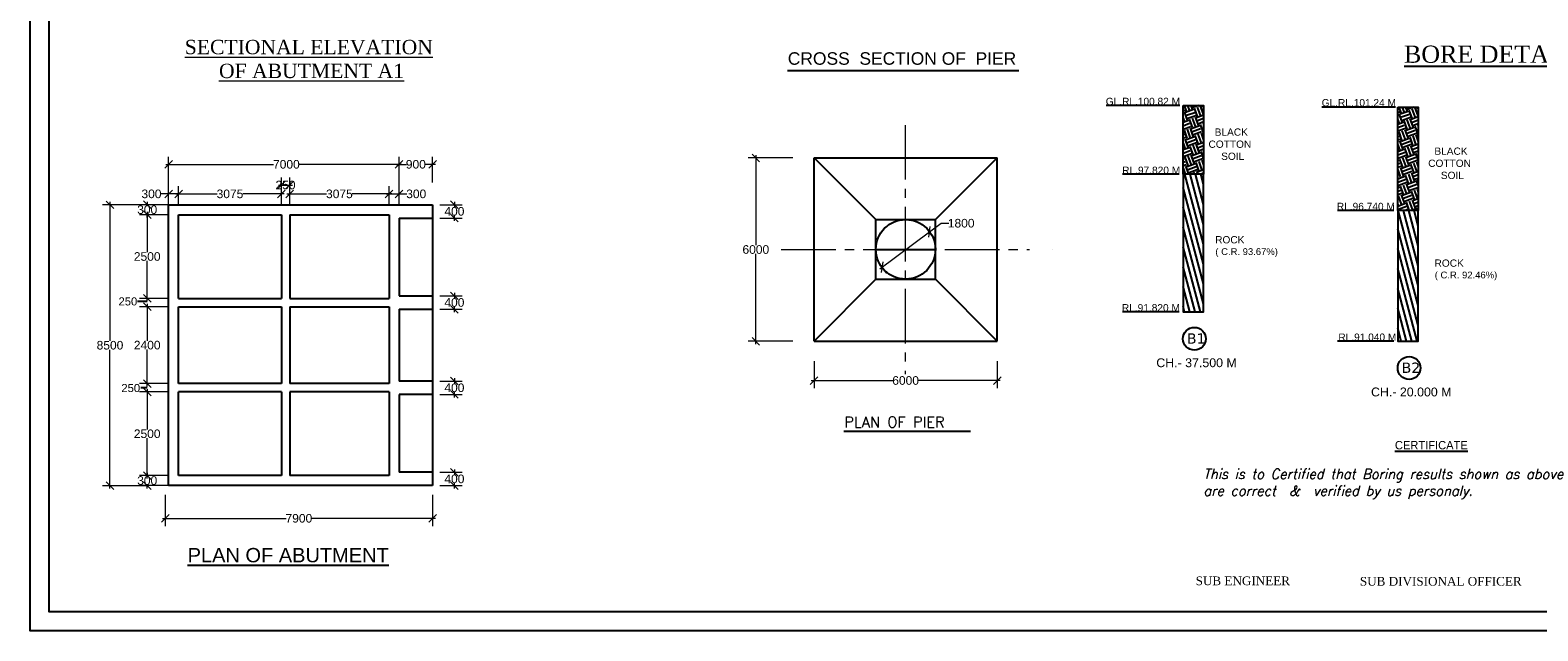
# Model space of a CAD drawing. Header units: inches. Extents: x 3286949 to 8345149, y -1833984 to -1290993.
# Tile 7 of 14: x 3918603 to 4076522, y -1833984 to -1771123. Entities that reach past the tile are written whole.
import ezdxf

# ---------------------------------------------------------------- set-up
doc = ezdxf.new("R2010")
doc.units = ezdxf.units.IN
doc.header["$MEASUREMENT"] = 0
doc.linetypes.add('CENTER2', pattern=[28.575, 19.05, -3.175, 3.175, -3.175])
doc.layers.add('CENTER LINE', color=1, linetype='CENTER2', lineweight=13)
doc.layers.add('TITLE', color=1, linetype='Continuous', lineweight=15)
doc.layers.add('dimension', color=71, linetype='Continuous')
doc.styles.add('03', font='romant.shx')
doc.styles.add('L', font='arial.ttf')
doc.styles.get("Standard").update_dxf_attribs({"font": 'arial.ttf'})
doc.dimstyles.get("Standard").update_dxf_attribs({"dimtxt": 800, "dimasz": 500, "dimexe": 300, "dimexo": 50, "dimgap": 0.09, "dimtad": 0, "dimtih": 1, "dimtoh": 1, "dimdec": 0, "dimzin": 0, "dimdsep": 46, "dimtxsty": 'Standard', "dimblk": 'OBLIQUE', "dimcen": 0.09, "dimdle": 300, "dimclrd": 60, "dimclre": 61, "dimadec": 0, "dimazin": 0, "dimtfac": 1, "dimtdec": 0, "dimtofl": 0, "dimtmove": 0, "dimatfit": 3, "dimfxl": 0, "dimtolj": 1, "dimtzin": 0, "dimlwd": 9, "dimlwe": 9, "dimarcsym": 0})

# ---------------------------------------------------------------- blocks, each defined once
blk = doc.blocks.new('_Oblique')
at = {"color": 0, "linetype": 'ByBlock', "lineweight": -2}
blk.add_line((-0.5, -0.5), (0.5, 0.5), dxfattribs=at)
blk = doc.blocks.new('*D205')
at = {"color": 7, "lineweight": 9, "transparency": 16777216}
for p, q in [((4007594, -1796117), (4012808, -1792231)), ((4012630, -1791992), (4013286, -1792873)), ((4012808, -1792231), (4014019, -1791329)), ((4014019, -1791329), (4014819, -1791329)), ((4007656, -1795699), (4008312, -1796579))]:
    blk.add_line(p, q, dxfattribs=at)
at = {"layer": 'Defpoints', "color": 0, "transparency": 16777216}
for p in [(4012600, -1791952), (4012808, -1792231), (4007626, -1795658)]:
    blk.add_point(p, dxfattribs=at)
at = {"color": 7, "lineweight": 9, "transparency": 16777216, "xscale": 800, "yscale": 800, "zscale": 800}
for p, rotation in [((4012808, -1792231), 36.69364202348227), ((4007834, -1795938), 216.6936420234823)]:
    blk.add_blockref('_Oblique', p, dxfattribs=dict(at, rotation=rotation))
at = {"color": 0, "transparency": 16777216, "insert": (4016119, -1791329), "char_height": 900, "attachment_point": 5}
blk.add_mtext('\\A1;1800', dxfattribs=at)
blk = doc.blocks.new('*D206')
at = {"color": 7, "lineweight": 9, "transparency": 16777216}
for p, q in [((3930862, -1789088), (3930862, -1789453)), ((3933101, -1789388), (3930062, -1789388)), ((3933051, -1790438), (3930062, -1790438)), ((3930862, -1790738), (3930862, -1790373))]:
    blk.add_line(p, q, dxfattribs=at)
at = {"layer": 'Defpoints', "color": 0, "transparency": 16777216}
for p in [(3930862, -1790438), (3933101, -1790438), (3933151, -1789388)]:
    blk.add_point(p, dxfattribs=at)
at = {"color": 7, "lineweight": 9, "transparency": 16777216, "xscale": 800, "yscale": 800, "zscale": 800}
for p, rotation in [((3930862, -1789388), 90), ((3930862, -1790438), 270)]:
    blk.add_blockref('_Oblique', p, dxfattribs=dict(at, rotation=rotation))
at = {"color": 0, "transparency": 16777216, "insert": (3930862, -1789913), "char_height": 900, "attachment_point": 5}
blk.add_mtext('\\A1;300', dxfattribs=at)
blk = doc.blocks.new('*D207')
at = {"color": 7, "lineweight": 9, "transparency": 16777216}
for p, q in [((3933051, -1790438), (3930062, -1790438)), ((3930862, -1790138), (3930862, -1794353)), ((3930862, -1799488), (3930862, -1795272)), ((3933051, -1799188), (3930062, -1799188))]:
    blk.add_line(p, q, dxfattribs=at)
at = {"layer": 'Defpoints', "color": 0, "transparency": 16777216}
for p in [(3933101, -1790438), (3930862, -1799188), (3933101, -1799188)]:
    blk.add_point(p, dxfattribs=at)
at = {"color": 7, "lineweight": 9, "transparency": 16777216, "xscale": 800, "yscale": 800, "zscale": 800}
for p, rotation in [((3930862, -1790438), 90), ((3930862, -1799188), 270)]:
    blk.add_blockref('_Oblique', p, dxfattribs=dict(at, rotation=rotation))
at = {"color": 0, "transparency": 16777216, "insert": (3930862, -1794813), "char_height": 900, "attachment_point": 5}
blk.add_mtext('\\A1;2500', dxfattribs=at)
blk = doc.blocks.new('*D208')
at = {"color": 7, "lineweight": 9, "transparency": 16777216}
for p, q in [((3933051, -1800063), (3930062, -1800063)), ((3930862, -1799763), (3930862, -1803628)), ((3930862, -1808413), (3930862, -1804547)), ((3933101, -1808113), (3930062, -1808113))]:
    blk.add_line(p, q, dxfattribs=at)
at = {"layer": 'Defpoints', "color": 0, "transparency": 16777216}
for p in [(3933101, -1800063), (3930862, -1808113), (3933151, -1808113)]:
    blk.add_point(p, dxfattribs=at)
at = {"color": 7, "lineweight": 9, "transparency": 16777216, "xscale": 800, "yscale": 800, "zscale": 800}
for p, rotation in [((3930862, -1800063), 90), ((3930862, -1808113), 270)]:
    blk.add_blockref('_Oblique', p, dxfattribs=dict(at, rotation=rotation))
at = {"color": 0, "transparency": 16777216, "insert": (3930862, -1804088), "char_height": 900, "attachment_point": 5}
blk.add_mtext('\\A1;2400', dxfattribs=at)
blk = doc.blocks.new('*D209')
at = {"color": 7, "lineweight": 9, "transparency": 16777216}
for p, q in [((3933101, -1808988), (3930062, -1808988)), ((3930862, -1808688), (3930862, -1812903)), ((3930862, -1818038), (3930862, -1813822)), ((3933051, -1817738), (3930062, -1817738))]:
    blk.add_line(p, q, dxfattribs=at)
at = {"layer": 'Defpoints', "color": 0, "transparency": 16777216}
for p in [(3933151, -1808988), (3930862, -1817738), (3933101, -1817738)]:
    blk.add_point(p, dxfattribs=at)
at = {"color": 7, "lineweight": 9, "transparency": 16777216, "xscale": 800, "yscale": 800, "zscale": 800}
for p, rotation in [((3930862, -1808988), 90), ((3930862, -1817738), 270)]:
    blk.add_blockref('_Oblique', p, dxfattribs=dict(at, rotation=rotation))
at = {"color": 0, "transparency": 16777216, "insert": (3930862, -1813363), "char_height": 900, "attachment_point": 5}
blk.add_mtext('\\A1;2500', dxfattribs=at)
blk = doc.blocks.new('*D210')
at = {"color": 7, "lineweight": 9, "transparency": 16777216}
for p, q in [((3926965, -1789101), (3926965, -1803641)), ((3930956, -1789401), (3926165, -1789401)), ((3926965, -1819101), (3926965, -1804560)), ((3930931, -1818801), (3926165, -1818801))]:
    blk.add_line(p, q, dxfattribs=at)
at = {"layer": 'Defpoints', "color": 0, "transparency": 16777216}
for p in [(3926965, -1789401), (3931006, -1789401), (3930981, -1818801)]:
    blk.add_point(p, dxfattribs=at)
at = {"color": 7, "lineweight": 9, "transparency": 16777216, "xscale": 800, "yscale": 800, "zscale": 800}
for p, rotation in [((3926965, -1789401), 90), ((3926965, -1818801), 270)]:
    blk.add_blockref('_Oblique', p, dxfattribs=dict(at, rotation=rotation))
at = {"color": 0, "transparency": 16777216, "insert": (3926965, -1804101), "char_height": 900, "attachment_point": 5}
blk.add_mtext('\\A1;8500', dxfattribs=at)
blk = doc.blocks.new('*D211')
at = {"color": 7, "lineweight": 9, "transparency": 16777216}
for p, q in [((3930862, -1817438), (3930862, -1817803)), ((3933101, -1817738), (3930062, -1817738)), ((3933051, -1818788), (3930062, -1818788)), ((3930862, -1819088), (3930862, -1818723))]:
    blk.add_line(p, q, dxfattribs=at)
at = {"layer": 'Defpoints', "color": 0, "transparency": 16777216}
for p in [(3930862, -1818788), (3933101, -1818788), (3933151, -1817738)]:
    blk.add_point(p, dxfattribs=at)
at = {"color": 7, "lineweight": 9, "transparency": 16777216, "xscale": 800, "yscale": 800, "zscale": 800}
for p, rotation in [((3930862, -1817738), 90), ((3930862, -1818788), 270)]:
    blk.add_blockref('_Oblique', p, dxfattribs=dict(at, rotation=rotation))
at = {"color": 0, "transparency": 16777216, "insert": (3930862, -1818263), "char_height": 900, "attachment_point": 5}
blk.add_mtext('\\A1;300', dxfattribs=at)
blk = doc.blocks.new('*D212')
at = {"color": 7, "lineweight": 9, "transparency": 16777216}
for p, q in [((3933101, -1789338), (3933101, -1787459)), ((3934151, -1789338), (3934151, -1787459)), ((3933101, -1788259), (3932301, -1788259)), ((3934151, -1788259), (3932801, -1788259))]:
    blk.add_line(p, q, dxfattribs=at)
at = {"layer": 'Defpoints', "color": 0, "transparency": 16777216}
for p in [(3934151, -1788259), (3933101, -1789388), (3934151, -1789388)]:
    blk.add_point(p, dxfattribs=at)
at = {"color": 7, "lineweight": 9, "transparency": 16777216, "xscale": 800, "yscale": 800, "zscale": 800, "rotation": 180}
blk.add_blockref('_Oblique', (3933101, -1788259), dxfattribs=at)
at = {"color": 7, "lineweight": 9, "transparency": 16777216, "xscale": 800, "yscale": 800, "zscale": 800}
blk.add_blockref('_Oblique', (3934151, -1788259), dxfattribs=at)
at = {"color": 0, "transparency": 16777216, "insert": (3931308, -1788259), "char_height": 900, "attachment_point": 5}
blk.add_mtext('\\A1;300', dxfattribs=at)
blk = doc.blocks.new('*D213')
at = {"color": 7, "lineweight": 9, "transparency": 16777216}
for p, q in [((3934151, -1789388), (3934151, -1787459)), ((3944913, -1789388), (3944913, -1787459)), ((3933851, -1788259), (3938185, -1788259)), ((3945213, -1788259), (3940879, -1788259))]:
    blk.add_line(p, q, dxfattribs=at)
at = {"layer": 'Defpoints', "color": 0, "transparency": 16777216}
for p in [(3944913, -1788259), (3934151, -1789438), (3944913, -1789438)]:
    blk.add_point(p, dxfattribs=at)
at = {"color": 7, "lineweight": 9, "transparency": 16777216, "xscale": 800, "yscale": 800, "zscale": 800, "rotation": 180}
blk.add_blockref('_Oblique', (3934151, -1788259), dxfattribs=at)
at = {"color": 7, "lineweight": 9, "transparency": 16777216, "xscale": 800, "yscale": 800, "zscale": 800}
blk.add_blockref('_Oblique', (3944913, -1788259), dxfattribs=at)
at = {"color": 0, "transparency": 16777216, "insert": (3939532, -1788259), "char_height": 900, "attachment_point": 5}
blk.add_mtext('\\A1;3075', dxfattribs=at)
blk = doc.blocks.new('*D214')
at = {"color": 7, "lineweight": 9, "transparency": 16777216}
for p, q in [((3944613, -1787331), (3946088, -1787331)), ((3944913, -1789388), (3944913, -1786531)), ((3945788, -1789338), (3945788, -1786531))]:
    blk.add_line(p, q, dxfattribs=at)
at = {"layer": 'Defpoints', "color": 0, "transparency": 16777216}
for p in [(3945788, -1787331), (3944913, -1789438), (3945788, -1789388)]:
    blk.add_point(p, dxfattribs=at)
at = {"color": 7, "lineweight": 9, "transparency": 16777216, "xscale": 800, "yscale": 800, "zscale": 800, "rotation": 180}
blk.add_blockref('_Oblique', (3944913, -1787331), dxfattribs=at)
at = {"color": 7, "lineweight": 9, "transparency": 16777216, "xscale": 800, "yscale": 800, "zscale": 800}
blk.add_blockref('_Oblique', (3945788, -1787331), dxfattribs=at)
at = {"color": 0, "transparency": 16777216, "insert": (3945351, -1787331), "char_height": 900, "attachment_point": 5}
blk.add_mtext('\\A1;250', dxfattribs=at)
blk = doc.blocks.new('*D215')
at = {"color": 7, "lineweight": 9, "transparency": 16777216}
for p, q in [((3945788, -1789338), (3945788, -1787459)), ((3956201, -1789388), (3956201, -1787459)), ((3945488, -1788259), (3949648, -1788259)), ((3956501, -1788259), (3952342, -1788259))]:
    blk.add_line(p, q, dxfattribs=at)
at = {"layer": 'Defpoints', "color": 0, "transparency": 16777216}
for p in [(3956201, -1788259), (3945788, -1789388), (3956201, -1789438)]:
    blk.add_point(p, dxfattribs=at)
at = {"color": 7, "lineweight": 9, "transparency": 16777216, "xscale": 800, "yscale": 800, "zscale": 800, "rotation": 180}
blk.add_blockref('_Oblique', (3945788, -1788259), dxfattribs=at)
at = {"color": 7, "lineweight": 9, "transparency": 16777216, "xscale": 800, "yscale": 800, "zscale": 800}
blk.add_blockref('_Oblique', (3956201, -1788259), dxfattribs=at)
at = {"color": 0, "transparency": 16777216, "insert": (3950995, -1788259), "char_height": 900, "attachment_point": 5}
blk.add_mtext('\\A1;3075', dxfattribs=at)
blk = doc.blocks.new('*D216')
at = {"color": 7, "lineweight": 9, "transparency": 16777216}
for p, q in [((3956201, -1789388), (3956201, -1787459)), ((3957251, -1789338), (3957251, -1787459)), ((3955901, -1788259), (3957251, -1788259)), ((3957251, -1788259), (3958051, -1788259))]:
    blk.add_line(p, q, dxfattribs=at)
at = {"layer": 'Defpoints', "color": 0, "transparency": 16777216}
for p in [(3957251, -1788259), (3956201, -1789438), (3957251, -1789388)]:
    blk.add_point(p, dxfattribs=at)
at = {"color": 7, "lineweight": 9, "transparency": 16777216, "xscale": 800, "yscale": 800, "zscale": 800, "rotation": 180}
blk.add_blockref('_Oblique', (3956201, -1788259), dxfattribs=at)
at = {"color": 7, "lineweight": 9, "transparency": 16777216, "xscale": 800, "yscale": 800, "zscale": 800}
blk.add_blockref('_Oblique', (3957251, -1788259), dxfattribs=at)
at = {"color": 0, "transparency": 16777216, "insert": (3959043, -1788259), "char_height": 900, "attachment_point": 5}
blk.add_mtext('\\A1;300', dxfattribs=at)
blk = doc.blocks.new('*D217')
at = {"color": 7, "lineweight": 9, "transparency": 16777216}
for p, q in [((3933101, -1788209), (3933101, -1784365)), ((3957251, -1788209), (3957251, -1784365)), ((3932801, -1785165), (3944103, -1785165)), ((3957551, -1785165), (3946780, -1785165))]:
    blk.add_line(p, q, dxfattribs=at)
at = {"layer": 'Defpoints', "color": 0, "transparency": 16777216}
for p in [(3957251, -1785165), (3933101, -1788259), (3957251, -1788259)]:
    blk.add_point(p, dxfattribs=at)
at = {"color": 7, "lineweight": 9, "transparency": 16777216, "xscale": 800, "yscale": 800, "zscale": 800, "rotation": 180}
blk.add_blockref('_Oblique', (3933101, -1785165), dxfattribs=at)
at = {"color": 7, "lineweight": 9, "transparency": 16777216, "xscale": 800, "yscale": 800, "zscale": 800}
blk.add_blockref('_Oblique', (3957251, -1785165), dxfattribs=at)
at = {"color": 0, "transparency": 16777216, "insert": (3945441, -1785165), "char_height": 900, "attachment_point": 5}
blk.add_mtext('\\A1;7000', dxfattribs=at)
blk = doc.blocks.new('*D218')
at = {"color": 7, "lineweight": 9, "transparency": 16777216}
for p, q in [((3957251, -1785115), (3957251, -1784365)), ((3960751, -1787051), (3960751, -1784365)), ((3956951, -1785165), (3958008, -1785165)), ((3961051, -1785165), (3959994, -1785165))]:
    blk.add_line(p, q, dxfattribs=at)
at = {"layer": 'Defpoints', "color": 0, "transparency": 16777216}
for p in [(3957251, -1785165), (3960751, -1785165), (3960751, -1787101)]:
    blk.add_point(p, dxfattribs=at)
at = {"color": 7, "lineweight": 9, "transparency": 16777216, "xscale": 800, "yscale": 800, "zscale": 800, "rotation": 180}
blk.add_blockref('_Oblique', (3957251, -1785165), dxfattribs=at)
at = {"color": 7, "lineweight": 9, "transparency": 16777216, "xscale": 800, "yscale": 800, "zscale": 800}
blk.add_blockref('_Oblique', (3960751, -1785165), dxfattribs=at)
at = {"color": 0, "transparency": 16777216, "insert": (3959001, -1785165), "char_height": 900, "attachment_point": 5}
blk.add_mtext('\\A1;900', dxfattribs=at)
blk = doc.blocks.new('*D219')
at = {"color": 7, "lineweight": 9, "transparency": 16777216}
for p, q in [((3932751, -1819765), (3932751, -1823015)), ((3960751, -1819765), (3960751, -1823015)), ((3932451, -1822215), (3945412, -1822215)), ((3961051, -1822215), (3948090, -1822215))]:
    blk.add_line(p, q, dxfattribs=at)
at = {"layer": 'Defpoints', "color": 0, "transparency": 16777216}
for p in [(3932751, -1819715), (3960751, -1819715), (3960751, -1822215)]:
    blk.add_point(p, dxfattribs=at)
at = {"color": 7, "lineweight": 9, "transparency": 16777216, "xscale": 800, "yscale": 800, "zscale": 800, "rotation": 180}
blk.add_blockref('_Oblique', (3932751, -1822215), dxfattribs=at)
at = {"color": 7, "lineweight": 9, "transparency": 16777216, "xscale": 800, "yscale": 800, "zscale": 800}
blk.add_blockref('_Oblique', (3960751, -1822215), dxfattribs=at)
at = {"color": 0, "transparency": 16777216, "insert": (3946751, -1822215), "char_height": 900, "attachment_point": 5}
blk.add_mtext('\\A1;7900', dxfattribs=at)
blk = doc.blocks.new('*D220')
at = {"color": 7, "lineweight": 9, "transparency": 16777216}
for p, q in [((3963038, -1789088), (3963038, -1789628)), ((3961498, -1789388), (3963838, -1789388)), ((3961498, -1790788), (3963838, -1790788)), ((3963038, -1791088), (3963038, -1790547))]:
    blk.add_line(p, q, dxfattribs=at)
at = {"layer": 'Defpoints', "color": 0, "transparency": 16777216}
for p in [(3961448, -1789388), (3961448, -1790788), (3963038, -1790788)]:
    blk.add_point(p, dxfattribs=at)
at = {"color": 7, "lineweight": 9, "transparency": 16777216, "xscale": 800, "yscale": 800, "zscale": 800}
for p, rotation in [((3963038, -1789388), 90), ((3963038, -1790788), 270)]:
    blk.add_blockref('_Oblique', p, dxfattribs=dict(at, rotation=rotation))
at = {"color": 0, "transparency": 16777216, "insert": (3963038, -1790088), "char_height": 900, "attachment_point": 5}
blk.add_mtext('\\A1;400', dxfattribs=at)
blk = doc.blocks.new('*D221')
at = {"color": 7, "lineweight": 9, "transparency": 16777216}
for p, q in [((3963038, -1798625), (3963038, -1799165)), ((3961498, -1798925), (3963838, -1798925)), ((3963038, -1800625), (3963038, -1800085)), ((3961498, -1800325), (3963838, -1800325))]:
    blk.add_line(p, q, dxfattribs=at)
at = {"layer": 'Defpoints', "color": 0, "transparency": 16777216}
for p in [(3961448, -1798925), (3961448, -1800325), (3963038, -1800325)]:
    blk.add_point(p, dxfattribs=at)
at = {"color": 7, "lineweight": 9, "transparency": 16777216, "xscale": 800, "yscale": 800, "zscale": 800}
for p, rotation in [((3963038, -1798925), 90), ((3963038, -1800325), 270)]:
    blk.add_blockref('_Oblique', p, dxfattribs=dict(at, rotation=rotation))
at = {"color": 0, "transparency": 16777216, "insert": (3963038, -1799625), "char_height": 900, "attachment_point": 5}
blk.add_mtext('\\A1;400', dxfattribs=at)
blk = doc.blocks.new('*D222')
at = {"color": 7, "lineweight": 9, "transparency": 16777216}
for p, q in [((3961498, -1807850), (3963838, -1807850)), ((3963038, -1807550), (3963038, -1808090)), ((3961498, -1809250), (3963838, -1809250)), ((3963038, -1809550), (3963038, -1809010))]:
    blk.add_line(p, q, dxfattribs=at)
at = {"layer": 'Defpoints', "color": 0, "transparency": 16777216}
for p in [(3961448, -1807850), (3961448, -1809250), (3963038, -1809250)]:
    blk.add_point(p, dxfattribs=at)
at = {"color": 7, "lineweight": 9, "transparency": 16777216, "xscale": 800, "yscale": 800, "zscale": 800}
for p, rotation in [((3963038, -1807850), 90), ((3963038, -1809250), 270)]:
    blk.add_blockref('_Oblique', p, dxfattribs=dict(at, rotation=rotation))
at = {"color": 0, "transparency": 16777216, "insert": (3963038, -1808550), "char_height": 900, "attachment_point": 5}
blk.add_mtext('\\A1;400', dxfattribs=at)
blk = doc.blocks.new('*D223')
at = {"color": 7, "lineweight": 9, "transparency": 16777216}
for p, q in [((3961498, -1817388), (3963838, -1817388)), ((3963038, -1817088), (3963038, -1817628)), ((3961498, -1818788), (3963838, -1818788)), ((3963038, -1819088), (3963038, -1818547))]:
    blk.add_line(p, q, dxfattribs=at)
at = {"layer": 'Defpoints', "color": 0, "transparency": 16777216}
for p in [(3961448, -1817388), (3961448, -1818788), (3963038, -1818788)]:
    blk.add_point(p, dxfattribs=at)
at = {"color": 7, "lineweight": 9, "transparency": 16777216, "xscale": 800, "yscale": 800, "zscale": 800}
for p, rotation in [((3963038, -1817388), 90), ((3963038, -1818788), 270)]:
    blk.add_blockref('_Oblique', p, dxfattribs=dict(at, rotation=rotation))
at = {"color": 0, "transparency": 16777216, "insert": (3963038, -1818088), "char_height": 900, "attachment_point": 5}
blk.add_mtext('\\A1;400', dxfattribs=at)
blk = doc.blocks.new('*D227')
at = {"color": 7, "lineweight": 9, "transparency": 16777216}
for p, q in [((4000709, -1805764), (4000709, -1808590)), ((4019894, -1805764), (4019894, -1808590)), ((4000409, -1807790), (4008957, -1807790)), ((4020194, -1807790), (4011647, -1807790))]:
    blk.add_line(p, q, dxfattribs=at)
at = {"layer": 'Defpoints', "color": 0, "transparency": 16777216}
for p in [(4000709, -1805714), (4019894, -1805714), (4019894, -1807790)]:
    blk.add_point(p, dxfattribs=at)
at = {"color": 7, "lineweight": 9, "transparency": 16777216, "xscale": 800, "yscale": 800, "zscale": 800, "rotation": 180}
blk.add_blockref('_Oblique', (4000709, -1807790), dxfattribs=at)
at = {"color": 7, "lineweight": 9, "transparency": 16777216, "xscale": 800, "yscale": 800, "zscale": 800}
blk.add_blockref('_Oblique', (4019894, -1807790), dxfattribs=at)
at = {"color": 0, "transparency": 16777216, "insert": (4010302, -1807790), "char_height": 900, "attachment_point": 5}
blk.add_mtext('\\A1;6000', dxfattribs=at)
blk = doc.blocks.new('*D228')
at = {"color": 7, "lineweight": 9, "transparency": 16777216}
for p, q in [((3994612, -1784190), (3994612, -1793623)), ((3998503, -1784490), (3993812, -1784490)), ((3994612, -1803975), (3994612, -1794542)), ((3998503, -1803675), (3993812, -1803675))]:
    blk.add_line(p, q, dxfattribs=at)
at = {"layer": 'Defpoints', "color": 0, "transparency": 16777216}
for p in [(3998553, -1784490), (3994612, -1803675), (3998553, -1803675)]:
    blk.add_point(p, dxfattribs=at)
at = {"color": 7, "lineweight": 9, "transparency": 16777216, "xscale": 800, "yscale": 800, "zscale": 800}
for p, rotation in [((3994612, -1784490), 90), ((3994612, -1803675), 270)]:
    blk.add_blockref('_Oblique', p, dxfattribs=dict(at, rotation=rotation))
at = {"color": 0, "transparency": 16777216, "insert": (3994612, -1794082), "char_height": 900, "attachment_point": 5}
blk.add_mtext('\\A1;6000', dxfattribs=at)

msp = doc.modelspace()

# ---------------------------------------------------------------- hatches: boundary and pattern name
h = msp.add_hatch()
h.set_pattern_fill('EARTH', color=0, scale=3585.9375, angle=200, style=0)
h.set_pattern_definition([(200, (3906794.9, -1205119.6), (-535.804, -1149.0355), [896.4844, -896.4844]), (200, (3906909.9, -1205435.55), (-535.804, -1149.0355), [896.4844, -896.4844]), (200, (3907024.9, -1205751.45), (-535.804, -1149.0355), [896.4844, -896.4844]), (290, (3906957.9, -1205895.1), (1149.0355, -535.804), [896.4844, -896.4844]), (290, (3906642, -1206010.1), (1149.0355, -535.804), [896.4844, -896.4844]), (290, (3906326.1, -1206125.04), (1149.0355, -535.804), [896.4844, -896.4844])])
h.paths.add_polyline_path([(4039356.9, -1786201.1), (4041508.5, -1786201.1), (4041508.5, -1779001.1), (4039356.9, -1779001.1)])
h = msp.add_hatch()
h.set_pattern_fill('EARTH', color=0, scale=3585.9375, angle=200, style=0)
h.set_pattern_definition([(200, (3929285.9, -1205299), (-535.804, -1149.0355), [896.4844, -896.4844]), (200, (3929400.9, -1205614.95), (-535.804, -1149.0355), [896.4844, -896.4844]), (200, (3929515.9, -1205930.85), (-535.804, -1149.0355), [896.4844, -896.4844]), (290, (3929448.9, -1206074.5), (1149.0355, -535.804), [896.4844, -896.4844]), (290, (3929133, -1206189.5), (1149.0355, -535.804), [896.4844, -896.4844]), (290, (3928817.1, -1206304.44), (1149.0355, -535.804), [896.4844, -896.4844])])
h.paths.add_polyline_path([(4061847.9, -1789980.5), (4063999.5, -1789980.5), (4063999.5, -1779180.5), (4061847.9, -1779180.5)])
h = msp.add_hatch()
h.set_pattern_fill('ANSI31', color=0, scale=4303.125, angle=60, style=0)
h.set_pattern_definition([(105, (4044426.2, -904531.3), (-519.56245, -139.21634), [])])
h.paths.add_polyline_path([(4039356.9, -1800601.1), (4041508.5, -1800601.1), (4041508.5, -1786201.1), (4039356.9, -1786201.1)])
h = msp.add_hatch()
h.set_pattern_fill('ANSI31', color=0, scale=4303.125, angle=60, style=0)
h.set_pattern_definition([(105, (4066917.2, -904710.7), (-519.56245, -139.21634), [])])
h.paths.add_polyline_path([(4061847.9, -1803660.5), (4063999.5, -1803660.5), (4063999.5, -1789980.5), (4061847.9, -1789980.5)])

# ---------------------------------------------------------------- linework, layer by layer
for p, q in [((3997914.5, -1775333.9), (4022145, -1775333.9)), ((4039020.9, -1779001.1), (4031304.3, -1779001.1)), ((4061622.9, -1779180.5), (4053906.3, -1779180.5)), ((4000709.5, -1803674.8), (4000709.5, -1784489.8)), ((4000709.5, -1784489.8), (4019894.5, -1784489.8)), ((4007184.5, -1790941), (4000709.5, -1784489.8)), ((4013419.5, -1790941), (4019894.5, -1784489.8)), ((4019894.5, -1803674.8), (4019894.5, -1784489.8)), ((4038955.5, -1786201.1), (4033032.9, -1786201.1)), ((3933100.9, -1789387.6), (3960750.9, -1789387.6)), ((3933100.9, -1818787.6), (3933100.9, -1789387.6)), ((3934150.9, -1790437.6), (3944913.4, -1790437.6)), ((3934150.9, -1799187.6), (3934150.9, -1790437.6)), ((3944913.4, -1790437.6), (3944913.4, -1799187.6)), ((3945788.4, -1790437.6), (3956200.9, -1790437.6)), ((3945788.4, -1790437.6), (3945788.4, -1799187.6)), ((3956200.9, -1790437.6), (3956200.9, -1799187.6)), ((3957250.9, -1790787.6), (3960750.9, -1790787.6)), ((3957250.9, -1790787.6), (3957250.9, -1798925.1)), ((3960750.9, -1789387.6), (3960750.9, -1818787.6)), ((4061446.5, -1789980.5), (4055523.9, -1789980.5)), ((4007184.5, -1790941), (4013419.5, -1790941)), ((4007184.5, -1797175.9), (4007184.5, -1790941)), ((4013419.5, -1797175.9), (4013419.5, -1790941)), ((4007184.5, -1794082.3), (4013419.5, -1794082.3)), ((4007184.5, -1797175.9), (4000709.5, -1803674.8)), ((4007184.5, -1797175.9), (4013419.5, -1797175.9)), ((4013419.5, -1797175.9), (4019894.5, -1803674.8)), ((3934150.9, -1799187.6), (3944913.4, -1799187.6)), ((3934150.9, -1800062.6), (3944913.4, -1800062.6)), ((3934150.9, -1808112.6), (3934150.9, -1800062.6)), ((3944913.4, -1800062.6), (3944913.4, -1808112.6)), ((3945788.4, -1799187.6), (3956200.9, -1799187.6)), ((3945788.4, -1800062.6), (3956200.9, -1800062.6)), ((3945788.4, -1800062.6), (3945788.4, -1808112.6)), ((3956200.9, -1800062.6), (3956200.9, -1808112.6)), ((3957250.9, -1798925.1), (3960750.9, -1798925.1)), ((3957250.9, -1800325.1), (3960750.9, -1800325.1)), ((3957250.9, -1800325.1), (3957250.9, -1807850.1)), ((4038955.5, -1800601.1), (4033032.9, -1800601.1)), ((4000709.5, -1803674.8), (4019894.5, -1803674.8)), ((4061446.5, -1803660.5), (4055523.9, -1803660.5)), ((3944913.4, -1808112.6), (3934150.9, -1808112.6)), ((3956200.9, -1808112.6), (3945788.4, -1808112.6)), ((3960750.9, -1807850.1), (3957250.9, -1807850.1)), ((3944913.4, -1808987.6), (3934150.9, -1808987.6)), ((3934150.9, -1817737.6), (3934150.9, -1808987.6)), ((3944913.4, -1808987.6), (3944913.4, -1817737.6)), ((3956200.9, -1808987.6), (3945788.4, -1808987.6)), ((3945788.4, -1808987.6), (3945788.4, -1817737.6)), ((3956200.9, -1808987.6), (3956200.9, -1817737.6)), ((3957250.9, -1809250.1), (3957250.9, -1817387.6)), ((3960750.9, -1809250.1), (3957250.9, -1809250.1)), ((3960750.9, -1817387.6), (3957250.9, -1817387.6)), ((3960750.9, -1818787.6), (3933100.9, -1818787.6)), ((3944913.4, -1817737.6), (3934150.9, -1817737.6)), ((3956200.9, -1817737.6), (3945788.4, -1817737.6))]:
    msp.add_line(p, q)
at = {"color": 0}
for p, q in [((3930861.9, -1799507.6), (3929844.4, -1799507.6)), ((3930861.9, -1808562.6), (3930201.9, -1808562.6)), ((4003819.3, -1813077.3), (4017084.8, -1813077.3))]:
    msp.add_line(p, q, dxfattribs=at)
for points in [[(3918603, -1661441), (4169930.5, -1661441), (4169930.5, -1833984), (3918603, -1833984)], [(3920603, -1663441), (4167930.5, -1663441), (4167930.5, -1831984), (3920603, -1831984)]]:
    msp.add_lwpolyline(points, close=True)
for points in [[(4039356.9, -1779001.1), (4041508.5, -1779001.1), (4041508.5, -1786201.1), (4039356.9, -1786201.1)], [(4061847.9, -1779180.5), (4063999.5, -1779180.5), (4063999.5, -1789980.5), (4061847.9, -1789980.5)], [(4041508.5, -1786201.1), (4039356.9, -1786201.1), (4039356.9, -1800601.1), (4041508.5, -1800601.1)], [(4063999.5, -1789980.5), (4061847.9, -1789980.5), (4061847.9, -1803660.5), (4063999.5, -1803660.5)]]:
    msp.add_lwpolyline(points, close=True, dxfattribs=at)
msp.add_circle((4010302, -1794058.4), 3117.6)
for centre in [(4040546.4, -1803417.6), (4063037.4, -1806477)]:
    msp.add_circle(centre, 1194, dxfattribs=at)
at = {"layer": 'CENTER LINE', "color": 0, "ltscale": 300}
for p, q in [((4010269.5, -1781049), (4010269.5, -1807115.5)), ((3997275.8, -1794082.3), (4023263.3, -1794082.3))]:
    msp.add_line(p, q, dxfattribs=at)
at = {"layer": 'CENTER LINE', "color": 0, "ltscale": 50}
msp.add_line((4025684.4, -1794058.4), (4025684.4, -1794058.4), dxfattribs=at)

# ---------------------------------------------------------------- texts
at = {"color": 0, "lineweight": 30}
msp.add_text('CROSS  SECTION OF  PIER ', height=1306.25, dxfattribs=at).set_placement((3997958.6, -1774742.1))
at = {"color": 0}
for p in [(3927856.3, -1799929.2), (3928154.7, -1808996.1)]:
    msp.add_text('250', height=843.75, dxfattribs=at).set_placement(p)
at = {"color": 0, "insert": (4062505.1, -1772735.7), "char_height": 1800, "attachment_point": 1, "style": 'L'}
msp.add_mtext_dynamic_manual_height_columns('{\\fTimes New Roman|b0|i0|c0|p18;\\LBORE DETAILS}', width=29014.607, gutter_width=1000, heights=[0], dxfattribs=at)
at = {"color": 0, "attachment_point": 5}
for s, insert, char_height in [('GL.RL.100.82 M', (4035154.7, -1778584.2), 759.375), ('GL.RL.101.24 M', (4057771.7, -1778719.2), 759.375), (' BLACK \\PCOTTON\\P  SOIL', (4044265.7, -1783058.7), 759.38), (' BLACK \\PCOTTON\\P  SOIL', (4067276.9, -1785056.7), 759.38), ('RL.97.820 M', (4036024, -1785791), 759.375), ('RL.96.740 M', (4058507.2, -1789574), 759.375), ('ROCK ', (4044256.1, -1793060.6), 759.38), ('( C.R. 93.67%) ', (4046020.5, -1794403.5), 708.75), ('ROCK ', (4067232.5, -1795507.4), 759.38), ('( C.R. 92.46%) ', (4068996.9, -1796850.3), 708.75), ('RL.91.820 M', (4035992.2, -1800179), 759.375), ('RL.91.040 M', (4058662, -1803254), 759.375)]:
    msp.add_mtext(s, dxfattribs=dict(at, insert=insert, char_height=char_height))
at = {"color": 0}
for s, insert, char_height, width, attachment_point in [('{\\fVerdana|b0|i0|c0|p34;^IB1}', (4035464, -1802854.3), 1074.938, 37837.8, 1), ('{\\fVerdana|b0|i0|c0|p34;^IB2}', (4057955, -1805913.7), 1074.938, 37837.8, 1), ('                                                              {\\LCERTIFICATE \\P}\\P{\\Fitalic|c0;\\H1.203x;This is to Certified that Boring results shown as above \\Pare correct  &  verified by us personaly.\\H0.83125x; }', (4041476.5, -1814117.1), 876.709, 89341.969, 1), ('{\\LPLAN OF ABUTMENT}', (3935098, -1825313.2), 1500, 37333.343, 1), ('{\\fTimes New Roman|b0|i0|c0|p18;\\C0; SUB ENGINEER}', (4045449.1, -1828298.5), 909.668, 11445.884, 2), ('{\\fTimes New Roman|b0|i0|c0|p18;\\C0;SUB DIVISIONAL OFFICER }', (4066355.2, -1828345.7), 909.668, 17261.584, 2)]:
    msp.add_mtext(s, dxfattribs=dict(at, insert=insert, char_height=char_height, width=width, attachment_point=attachment_point))
at = {"color": 0, "ltscale": 100, "char_height": 928.125, "width": 14325.882, "attachment_point": 1}
for s, insert in [('CH.- 37.500 M', (4036557.8, -1805463.4)), ('CH.- 20.000 M', (4059048.8, -1808522.8))]:
    msp.add_mtext(s, dxfattribs=dict(at, insert=insert))
at = {"layer": 'dimension', "color": 0, "linetype": 'Continuous', "lineweight": 9, "insert": (3947788.7, -1774145.4), "char_height": 1500, "attachment_point": 5}
msp.add_mtext('{\\fTimes New Roman|b0|i0|c0|p18;\\LSECTIONAL ELEVATION \\P OF ABUTMENT A1 }', dxfattribs=at)
at = {"layer": 'TITLE', "color": 0, "style": '03'}
msp.add_text('PLAN OF PIER ', height=1120, dxfattribs=at).set_placement((4003878.3, -1812697.4))

# ---------------------------------------------------------------- dimensions: what is measured, and where the dimension line sits
at = {"color": 0}
for base, p1, p2, text, picture, middle in [((3957250.9, -1785164.6), (3933100.9, -1788259.3), (3957250.9, -1788259.3), '7000', '*D217', (3945441.4, -1785164.6)), ((3934150.9, -1788259.3), (3933100.9, -1789387.6), (3934150.9, -1789387.6), '300', '*D212', (3931308.4, -1788259.3)), ((3945788.4, -1787330.8), (3944913.4, -1789437.6), (3945788.4, -1789387.6), '250', '*D214', (3945350.9, -1787330.8))]:
    dim = msp.add_linear_dim(base=base, p1=p1, p2=p2, text=text, dimstyle='Standard', override={"dimtxt": 900, "dimasz": 800, "dimexe": 800, "dimclrd": 7, "dimclre": 7, "dimfxl": 300}, dxfattribs=at)
    dim.commit()
    dim.dimension.update_dxf_attribs({"geometry": picture, "text_midpoint": middle, "dimtype": 160})
for base, p1, p2, text, picture, middle in [((3960750.9, -1785164.6), (3957250.9, -1785164.6), (3960750.9, -1787101.1), '900', '*D218', (3959000.9, -1785164.6)), ((3944913.4, -1788259.3), (3934150.9, -1789437.6), (3944913.4, -1789437.6), '3075', '*D213', (3939532.2, -1788259.3)), ((3956200.9, -1788259.3), (3945788.4, -1789387.6), (3956200.9, -1789437.6), '3075', '*D215', (3950994.7, -1788259.3)), ((3957250.9, -1788259.3), (3956200.9, -1789437.6), (3957250.9, -1789387.6), '300', '*D216', (3959043.4, -1788259.3)), ((4019894.5, -1807790.5), (4000709.5, -1805714.3), (4019894.5, -1805714.3), '6000', '*D227', (4010302, -1807790.5)), ((3960750.9, -1822215.2), (3932750.9, -1819715.1), (3960750.9, -1819715.1), '7900', '*D219', (3946750.9, -1822215.2))]:
    dim = msp.add_linear_dim(base=base, p1=p1, p2=p2, text=text, dimstyle='Standard', override={"dimtxt": 900, "dimasz": 800, "dimexe": 800, "dimclrd": 7, "dimclre": 7, "dimfxl": 300}, dxfattribs=at)
    dim.commit()
    dim.dimension.update_dxf_attribs({"geometry": picture, "text_midpoint": middle})
for base, p1, p2, text, picture, middle in [((3994612.5, -1803674.8), (3998553.5, -1784489.8), (3998553.5, -1803674.8), '6000', '*D228', (3994612.5, -1794082.3)), ((3926964.9, -1789400.6), (3930981.4, -1818800.6), (3931006.4, -1789400.6), '8500', '*D210', (3926964.9, -1804100.6)), ((3930861.9, -1790437.6), (3933150.9, -1789387.6), (3933100.9, -1790437.6), '300', '*D206', (3930861.9, -1789912.6)), ((3963037.9, -1790787.6), (3961448.4, -1789387.6), (3961448.4, -1790787.6), '400', '*D220', (3963037.9, -1790087.6)), ((3930861.9, -1799187.6), (3933100.9, -1790437.6), (3933100.9, -1799187.6), '2500', '*D207', (3930861.9, -1794812.6)), ((3963037.9, -1800325.1), (3961448.4, -1798925.1), (3961448.4, -1800325.1), '400', '*D221', (3963037.9, -1799625.1)), ((3930861.9, -1808112.6), (3933100.9, -1800062.6), (3933150.9, -1808112.6), '2400', '*D208', (3930861.9, -1804087.6)), ((3963037.9, -1809250.1), (3961448.4, -1807850.1), (3961448.4, -1809250.1), '400', '*D222', (3963037.9, -1808550.1)), ((3930861.9, -1817737.6), (3933150.9, -1808987.6), (3933100.9, -1817737.6), '2500', '*D209', (3930861.9, -1813362.6)), ((3930861.9, -1818787.6), (3933150.9, -1817737.6), (3933100.9, -1818787.6), '300', '*D211', (3930861.9, -1818262.6)), ((3963037.9, -1818787.6), (3961448.4, -1817387.6), (3961448.4, -1818787.6), '400', '*D223', (3963037.9, -1818087.6))]:
    dim = msp.add_linear_dim(base=base, p1=p1, p2=p2, angle=90, text=text, dimstyle='Standard', override={"dimtxt": 900, "dimasz": 800, "dimexe": 800, "dimclrd": 7, "dimclre": 7, "dimfxl": 300}, dxfattribs=at)
    dim.commit()
    dim.dimension.update_dxf_attribs({"geometry": picture, "text_midpoint": middle})
dim = msp.add_linear_dim(base=(4012808.4, -1792231.2), p1=(4007626.3, -1795658.4), p2=(4012600.2, -1791951.9), angle=36.693642, text='1800', dimstyle='Standard', override={"dimtxt": 900, "dimasz": 800, "dimexe": 800, "dimclrd": 7, "dimclre": 7, "dimfxl": 300}, dxfattribs=at)
dim.commit()
dim.dimension.update_dxf_attribs({"geometry": '*D205', "text_midpoint": (4016119, -1791329.1), "dimtype": 161})

doc.saveas('drawing.dxf')
